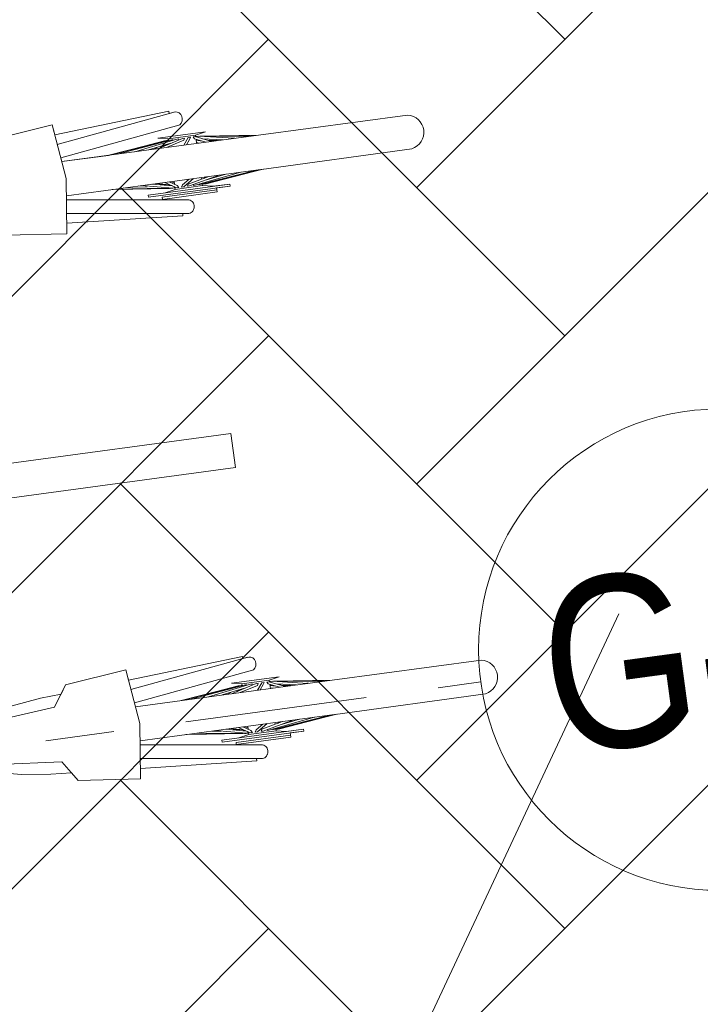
# Model space of a CAD drawing. Header units: metres. Extents: x 737835 to 905050, y 6570742 to 6590316.
# Tile 109 of 256: x 738023.021 to 738024.011, y 6590110.339 to 6590111.771. Entities that reach past the tile are written whole.
import ezdxf

# ---------------------------------------------------------------- set-up
doc = ezdxf.new("R2010")
doc.units = ezdxf.units.M
doc.header["$LTSCALE"] = 0.5
doc.linetypes.add('Double Dashed', pattern=[10.936111, 5.291667, -2.116667, 1.411111, -2.116667])
for name, color, linetype in [('AR_hoone', 7, 'Continuous'), ('AR_hoone_teljed', 251, 'Continuous'), ('AS_jalgrattad', 252, 'Continuous')]:
    doc.layers.add(name, color=color, linetype=linetype)
for name, color, linetype, lineweight in [('AS_mõõdud', 7, 'Continuous', 0), ('AS_sillutiskivi RG', 9, 'Continuous', 0), ('TM-vertikaal-181548', 5, 'Continuous', 35)]:
    doc.layers.add(name, color=color, linetype=linetype, lineweight=lineweight)
doc.styles.add('GENERATED_STYLE_3', font='ARIALNB.TTF')
doc.styles.add('Style-Arial Narrow', font='ARIALN.TTF')
doc.dimstyles.new('ISO-25', dxfattribs={"dimtxt": 2.5, "dimasz": 2.5, "dimexe": 1.25, "dimexo": 0.625, "dimtad": 1, "dimdec": 1, "dimtxsty": 'Standard', "dimcen": 2.5, "dimadec": 0, "dimazin": 0, "dimtfac": 1, "dimtdec": 1, "dimtmove": 0, "dimatfit": 3, "dimfxl": 1, "dimarcsym": 0})

# ---------------------------------------------------------------- blocks, each defined once
blk = doc.blocks.new('A$C6b675ec8')
at = {"layer": 'AS_jalgrattad', "linetype": 'Continuous', "lineweight": 20, "ltscale": 100}
for p, q in [((1262.4, 880.2), (1272.4, 800.2)), ((1266, 850.9), (1441, 874.5)), ((1268.5, 831.1), (1445.1, 855)), ((1422.5, 835.2), (1336.4, 825.2)), ((1426.4, 835.2), (1337.7, 825.2)), ((1432, 835.2), (1351.2, 825.2)), ((1439.4, 835.2), (1376.4, 825.2)), ((1447.7, 835.2), (1410.1, 825.2)), ((1482.2, 840.2), (1412.2, 840.2)), ((1412.2, 840.2), (1427.2, 837.2)), ((1421.2, 835.2), (1414, 834.2)), ((1421.2, 835.2), (1425.9, 835.2)), ((1421.2, 835.2), (1421.2, 835.1)), ((1422.5, 835.2), (1422.6, 834.8)), ((1449.4, 832.2), (1423, 825.2)), ((1423.3, 834.9), (1423.4, 835.2)), ((1425.8, 835.1), (1425.9, 835.2)), ((1426.4, 835.2), (1426.7, 835.2)), ((1426.7, 835.2), (1426.8, 834.6)), ((1427.2, 834.9), (1426.8, 834.8)), ((1467.2, 837.2), (1427.2, 837.2)), ((1427.2, 837.2), (1427.2, 834.6)), ((1432, 835.2), (1433.5, 835.2)), ((1433.5, 835.2), (1433.3, 834.2)), ((1439.4, 835.2), (1441.8, 835.2)), ((1441.8, 835.2), (1441.3, 833.5)), ((1447.7, 835.2), (1450.9, 835.2)), ((1456, 835.2), (1448.2, 825.2)), ((1450.9, 835.2), (1449.4, 832.2)), ((1457.8, 832.2), (1452.3, 825.2)), ((1456, 835.2), (1459.5, 835.2)), ((1459.5, 835.2), (1457.8, 832.2)), ((1463.2, 835.2), (1466.5, 835.2)), ((1464.8, 832.2), (1463.2, 835.2)), ((1464.8, 832.2), (1481, 825.2)), ((1466.5, 835.2), (1489.6, 825.2)), ((1482.2, 840.2), (1467.2, 837.2)), ((1467.2, 837.2), (1467.2, 834.9)), ((1467.2, 831.2), (1467.2, 825.2)), ((1467.6, 835.2), (1467.9, 835.2)), ((1467.6, 835.2), (1467.6, 834.8)), ((1467.8, 834.7), (1467.9, 835.2)), ((1467.9, 835.2), (1468.5, 835.1)), ((1468.5, 835.2), (1473.2, 835.2)), ((1468.9, 834.2), (1468.5, 835.2)), ((1471.3, 835.2), (1522.4, 825.2)), ((1473.2, 835.2), (1546.2, 825.2)), ((1476.5, 830.9), (1505.6, 825.2)), ((1480.3, 834.2), (1558, 825.2)), ((1558, 825.2), (1269.3, 825.2)), ((1430, 830.5), (1396.6, 825.2)), ((1409.4, 827.2), (1404.7, 825.2)), ((1423, 829.4), (1418.6, 827.5)), ((1427.2, 830.1), (1427.2, 829.8)), ((1427.2, 826.3), (1427.2, 825.2)), ((1467.2, 830.1), (1471.3, 829.4)), ((1467.2, 829.8), (1475.8, 827.5)), ((1467.2, 826.3), (1471.3, 825.2)), ((1478.3, 830.1), (1484.2, 829.4)), ((1484.9, 827.2), (1497.7, 825.2)), ((1520.8, 825.5), (1523.1, 825.2)), ((1272.4, 800.2), (1262.4, 720.2)), ((1558, 775.2), (1269.3, 775.2)), ((1366.5, 771.8), (1336.3, 775.2)), ((1419.1, 765.5), (1338.1, 775.2)), ((1421.4, 765.2), (1353.1, 775.2)), ((1388, 773.3), (1374.8, 775.2)), ((1424, 765.2), (1379.4, 775.2)), ((1387.2, 773.5), (1384.8, 773.8)), ((1424.3, 768.5), (1394.4, 775.2)), ((1420.6, 770.9), (1400.9, 773.8)), ((1420.2, 770.9), (1401.1, 775.2)), ((1429.4, 765.2), (1413.9, 775.2)), ((1431.1, 768.2), (1420.3, 775.2)), ((1427.2, 772.7), (1422.5, 773.8)), ((1427.2, 775.2), (1427.2, 770.8)), ((1438.6, 768.2), (1449.4, 775.2)), ((1440.3, 765.2), (1455.8, 775.2)), ((1447.1, 768.2), (1478.3, 775.2)), ((1448.7, 765.2), (1493.3, 775.2)), ((1456.9, 765.2), (1525.2, 775.2)), ((1463.9, 765.2), (1547.7, 775.2)), ((1467.2, 775.2), (1467.2, 772.7)), ((1468.9, 765.2), (1558, 775.2)), ((1471.8, 773.8), (1474.1, 775.2)), ((1474.2, 770.9), (1503.4, 775.2)), ((1493.4, 773.8), (1500, 775.2)), ((1268.5, 769.3), (1445.1, 745.4)), ((1387.2, 760.2), (1507.2, 760.2)), ((1387.2, 760.2), (1387.2, 757.2)), ((1427.2, 763.2), (1412.2, 760.2)), ((1423.3, 769.2), (1419.2, 769.7)), ((1423.6, 765.2), (1421.4, 765.2)), ((1423.6, 765.3), (1423.6, 765.2)), ((1427, 765.2), (1424, 765.2)), ((1426, 767.4), (1427, 765.2)), ((1427.2, 765.6), (1426.8, 765.7)), ((1427.2, 766.6), (1427.2, 763.2)), ((1467.2, 763.2), (1427.2, 763.2)), ((1432.8, 765.2), (1429.4, 765.2)), ((1431.1, 768.2), (1432.8, 765.2)), ((1436.9, 765.2), (1438.6, 768.2)), ((1440.3, 765.2), (1436.9, 765.2)), ((1445.7, 765.2), (1447.1, 768.2)), ((1448.7, 765.2), (1445.7, 765.2)), ((1454.7, 765.2), (1455.1, 766.7)), ((1456.9, 765.2), (1454.7, 765.2)), ((1462.8, 765.2), (1462.8, 766.1)), ((1463.9, 765.2), (1462.8, 765.2)), ((1467.2, 765.6), (1467.2, 763.2)), ((1467.2, 763.2), (1482.2, 760.2)), ((1467.6, 765.7), (1467.4, 765.2)), ((1470.4, 765.2), (1467.4, 765.2)), ((1468.9, 765.2), (1468.9, 765.8)), ((1470.4, 765.2), (1470.3, 765.4)), ((1470.4, 765.2), (1470.8, 765.3)), ((1470.8, 765.4), (1470.8, 765.2)), ((1473, 765.2), (1470.8, 765.2)), ((1471.3, 765.5), (1471.3, 765.2)), ((1472.5, 765.2), (1472.4, 765.6)), ((1472.5, 765.2), (1527.9, 771.8)), ((1473, 765.2), (1475.2, 765.5)), ((1473, 765.2), (1473, 765.3)), ((1507.2, 760.2), (1507.2, 757.2)), ((1266, 749.6), (1441, 725.9)), ((1387.2, 757.2), (1507.2, 757.2)), ((1407.2, 754.2), (1487.2, 754.2)), ((1407.2, 754.2), (1407.2, 751.2)), ((1262.4, 80.2), (1272.4, 0.2)), ((1266, 50.9), (1441, 74.5)), ((1152.4, 40.2), (1172.4, 70.2)), ((1268.5, 31.1), (1445.1, 55)), ((1042.4, 30.2), (1152.4, 40.2)), ((1422.5, 35.2), (1336.4, 25.2)), ((1426.4, 35.2), (1337.7, 25.2)), ((1432, 35.2), (1351.2, 25.2)), ((1439.4, 35.2), (1376.4, 25.2)), ((1430, 30.5), (1396.6, 25.2)), ((1447.7, 35.2), (1410.1, 25.2)), ((1482.2, 40.2), (1412.2, 40.2)), ((1412.2, 40.2), (1427.2, 37.2)), ((1421.2, 35.2), (1414, 34.2)), ((1423, 29.4), (1418.6, 27.5)), ((1421.2, 35.2), (1425.9, 35.2)), ((1421.2, 35.2), (1421.2, 35.1)), ((1422.5, 35.2), (1422.6, 34.8)), ((1449.4, 32.2), (1423, 25.2)), ((1423.3, 34.9), (1423.4, 35.2)), ((1425.8, 35.1), (1425.9, 35.2)), ((1426.4, 35.2), (1426.7, 35.2)), ((1426.7, 35.2), (1426.8, 34.6)), ((1427.2, 34.9), (1426.8, 34.8)), ((1467.2, 37.2), (1427.2, 37.2)), ((1427.2, 37.2), (1427.2, 34.6)), ((1427.2, 30.1), (1427.2, 29.8)), ((1432, 35.2), (1433.5, 35.2)), ((1433.5, 35.2), (1433.3, 34.2)), ((1439.4, 35.2), (1441.8, 35.2)), ((1441.8, 35.2), (1441.3, 33.5)), ((1447.7, 35.2), (1450.9, 35.2)), ((1456, 35.2), (1448.2, 25.2)), ((1450.9, 35.2), (1449.4, 32.2)), ((1457.8, 32.2), (1452.3, 25.2)), ((1456, 35.2), (1459.5, 35.2)), ((1459.5, 35.2), (1457.8, 32.2)), ((1463.2, 35.2), (1466.5, 35.2)), ((1464.8, 32.2), (1463.2, 35.2)), ((1464.8, 32.2), (1481, 25.2)), ((1466.5, 35.2), (1489.6, 25.2)), ((1482.2, 40.2), (1467.2, 37.2)), ((1467.2, 37.2), (1467.2, 34.9)), ((1467.2, 31.2), (1467.2, 25.2)), ((1467.2, 30.1), (1471.3, 29.4)), ((1467.2, 29.8), (1475.8, 27.5)), ((1467.6, 35.2), (1467.9, 35.2)), ((1467.6, 35.2), (1467.6, 34.8)), ((1467.8, 34.7), (1467.9, 35.2)), ((1467.9, 35.2), (1468.5, 35.1)), ((1468.5, 35.2), (1473.2, 35.2)), ((1468.9, 34.2), (1468.5, 35.2)), ((1471.3, 35.2), (1522.4, 25.2)), ((1473.2, 35.2), (1546.2, 25.2)), ((1476.5, 30.9), (1505.6, 25.2)), ((1478.3, 30.1), (1484.2, 29.4)), ((1480.3, 34.2), (1558, 25.2)), ((1558, 25.2), (1269.3, 25.2)), ((1409.4, 27.2), (1404.7, 25.2)), ((1427.2, 26.3), (1427.2, 25.2)), ((1467.2, 26.3), (1471.3, 25.2)), ((1484.9, 27.2), (1497.7, 25.2)), ((1520.8, 25.5), (1523.1, 25.2)), ((1272.4, 0.2), (1262.4, -79.8)), ((1558, -24.8), (1269.3, -24.8)), ((1366.5, -28.2), (1336.3, -24.8)), ((1419.1, -34.5), (1338.1, -24.8)), ((1421.4, -34.8), (1353.1, -24.8)), ((1388, -26.7), (1374.8, -24.8)), ((1424, -34.8), (1379.4, -24.8)), ((1387.2, -26.5), (1384.8, -26.2)), ((1424.3, -31.5), (1394.4, -24.8)), ((1420.6, -29.1), (1400.9, -26.2)), ((1420.2, -29.1), (1401.1, -24.8)), ((1429.4, -34.8), (1413.9, -24.8)), ((1431.1, -31.8), (1420.3, -24.8)), ((1427.2, -27.3), (1422.5, -26.2)), ((1427.2, -24.8), (1427.2, -29.2)), ((1438.6, -31.8), (1449.4, -24.8)), ((1440.3, -34.8), (1455.8, -24.8)), ((1447.1, -31.8), (1478.3, -24.8)), ((1448.7, -34.8), (1493.3, -24.8)), ((1456.9, -34.8), (1525.2, -24.8)), ((1463.9, -34.8), (1547.7, -24.8)), ((1467.2, -24.8), (1467.2, -27.3)), ((1468.9, -34.8), (1558, -24.8)), ((1471.8, -26.2), (1474.1, -24.8)), ((1472.5, -34.8), (1527.9, -28.2)), ((1474.2, -29.1), (1503.4, -24.8)), ((1493.4, -26.2), (1500, -24.8)), ((1152.4, -39.8), (1042.4, -29.8)), ((1172.4, -69.8), (1152.4, -39.8)), ((1268.5, -30.7), (1445.1, -54.6)), ((1387.2, -39.8), (1507.2, -39.8)), ((1387.2, -39.8), (1387.2, -42.8)), ((1387.2, -42.8), (1507.2, -42.8)), ((1427.2, -36.8), (1412.2, -39.8)), ((1423.3, -30.8), (1419.2, -30.3)), ((1423.6, -34.8), (1421.4, -34.8)), ((1423.6, -34.7), (1423.6, -34.8)), ((1427, -34.8), (1424, -34.8)), ((1426, -32.6), (1427, -34.8)), ((1427.2, -34.4), (1426.8, -34.3)), ((1427.2, -33.4), (1427.2, -36.8)), ((1467.2, -36.8), (1427.2, -36.8)), ((1432.8, -34.8), (1429.4, -34.8)), ((1431.1, -31.8), (1432.8, -34.8)), ((1436.9, -34.8), (1438.6, -31.8)), ((1440.3, -34.8), (1436.9, -34.8)), ((1445.7, -34.8), (1447.1, -31.8)), ((1448.7, -34.8), (1445.7, -34.8)), ((1454.7, -34.8), (1455.1, -33.3)), ((1456.9, -34.8), (1454.7, -34.8)), ((1462.8, -34.8), (1462.8, -33.9)), ((1463.9, -34.8), (1462.8, -34.8)), ((1467.2, -34.4), (1467.2, -36.8)), ((1467.2, -36.8), (1482.2, -39.8)), ((1467.6, -34.3), (1467.4, -34.8)), ((1470.4, -34.8), (1467.4, -34.8)), ((1468.9, -34.8), (1468.9, -34.2)), ((1470.4, -34.8), (1470.3, -34.6)), ((1470.4, -34.8), (1470.8, -34.7)), ((1470.8, -34.6), (1470.8, -34.8)), ((1473, -34.8), (1470.8, -34.8)), ((1471.3, -34.5), (1471.3, -34.8)), ((1472.5, -34.8), (1472.4, -34.4)), ((1473, -34.8), (1475.2, -34.5)), ((1473, -34.8), (1473, -34.7)), ((1507.2, -39.8), (1507.2, -42.8)), ((1266, -50.4), (1441, -74.1)), ((1407.2, -45.8), (1487.2, -45.8)), ((1407.2, -45.8), (1407.2, -48.8))]:
    blk.add_line(p, q, dxfattribs=at)
at = {"layer": 'AS_jalgrattad', "linetype": 'Continuous', "lineweight": 20, "ltscale": 100, "flags": 128}
for points in [[(1172.4, 870.2), (1262.4, 880.2), (1264.3, 865), (1433.4, 876.9), (1433.6, 873.6), (1442.4, 874.7), (1445.3, 874.2), (1447.9, 872.6), (1449.9, 870), (1451, 867), (1451.3, 863.8), (1450.7, 860.6), (1448.8, 857.3), (1446.4, 855.5), (1445.1, 855), (1268.5, 831.1), (1269.3, 825.2), (1337.7, 825.2), (1421.2, 835.2), (1426.7, 835.2), (1426.8, 834.8), (1427.2, 834.9), (1427.2, 837.2), (1412.2, 840.2), (1482.2, 840.2), (1467.2, 837.2), (1467.2, 834.9), (1467.6, 834.8), (1467.6, 835.2), (1473.2, 835.2), (1558, 825.2), (1776.8, 824.8, -0.8358), (1776.4, 775.6), (1555.5, 775.2), (1473, 765.2), (1467.4, 765.2), (1467.6, 765.7), (1467.2, 765.6), (1467.2, 763.2), (1482.2, 760.2), (1507.2, 760.2), (1507.2, 757.2), (1487.2, 757.2), (1487.2, 751.2), (1407.2, 751.2), (1407.1, 750.6), (1445.1, 745.4), (1446.8, 744.7), (1448.3, 743.7), (1449.3, 742.5), (1450.2, 741.2), (1450.8, 739.7), (1451.2, 738), (1451.3, 736.3), (1451.2, 734.6), (1450.9, 732.9), (1450.3, 731.3), (1449.9, 730.5), (1448.5, 728.5), (1447.3, 727.4), (1445.8, 726.5), (1444.2, 725.9), (1442.4, 725.7), (1433.6, 726.9), (1433.4, 723.6), (1264.3, 735.4), (1262.4, 720.2), (1172.4, 730.2)], [(1091.5, 50.7), (1134.1, 55.9), (1164.3, 58), (1172.4, 70.2), (1262.4, 80.2), (1264.3, 65), (1433.4, 76.9), (1433.6, 73.6), (1442.4, 74.7), (1445.3, 74.2), (1447.9, 72.6), (1449.9, 70), (1451, 67), (1451.3, 63.8), (1450.7, 60.6), (1448.8, 57.3), (1446.4, 55.5), (1445.1, 55), (1268.5, 31.1), (1269.3, 25.2), (1337.7, 25.2), (1421.2, 35.2), (1426.7, 35.2), (1426.8, 34.8), (1427.2, 34.9), (1427.2, 37.2), (1412.2, 40.2), (1482.2, 40.2), (1467.2, 37.2), (1467.2, 34.9), (1467.6, 34.8), (1467.6, 35.2), (1473.2, 35.2), (1558, 25.2), (1776.8, 24.8, -0.8358), (1776.4, -24.4), (1555.5, -24.8), (1473, -34.8), (1467.4, -34.8), (1467.6, -34.3), (1467.2, -34.4), (1467.2, -36.8), (1482.2, -39.8), (1507.2, -39.8), (1507.2, -42.8), (1487.2, -42.8), (1487.2, -48.8), (1407.2, -48.8), (1407.1, -49.4), (1445.1, -54.6), (1446.8, -55.3), (1448.3, -56.3), (1449.3, -57.5), (1450.2, -58.8), (1450.8, -60.3), (1451.2, -62), (1451.3, -63.7), (1451.2, -65.4), (1450.9, -67.1), (1450.3, -68.7), (1449.9, -69.5), (1448.5, -71.5), (1447.3, -72.6), (1445.8, -73.5), (1444.2, -74.1), (1442.4, -74.3), (1433.6, -73.1), (1433.4, -76.4), (1264.3, -64.6), (1262.4, -79.8), (1172.4, -69.8), (1164.3, -57.6), (1134.1, -55.5), (1091.5, -50.3), (1022.5, -35)]]:
    blk.add_lwpolyline(points, format="xyb", dxfattribs=at)
blk = doc.blocks.new('*D84')
at = {"layer": 'AS_mõõdud', "color": 0, "lineweight": -2, "transparency": 16777216}
for p, q in [((738003.5864, 6590244.8915), (738005.5275, 6590245.154)), ((738004.6437, 6590244.2272), (738022.8644, 6590109.487)), ((738022.0215, 6590108.5657), (738023.9626, 6590108.8282))]:
    blk.add_line(p, q, dxfattribs=at)
at = {"layer": 'AS_mõõdud', "color": 0, "transparency": 16777216}
for points in [[(738004.7758, 6590244.245), (738004.5116, 6590244.2093), (738004.5365, 6590245.02)], [(738022.9965, 6590109.5048), (738022.7323, 6590109.4691), (738022.9716, 6590108.6942)]]:
    blk.add_solid(points, dxfattribs=at)
at = {"layer": 'Defpoints', "color": 0, "transparency": 16777216}
for p in [(738003.2891, 6590244.8513), (738022.9716, 6590108.6942), (738021.7242, 6590108.5255)]:
    blk.add_point(p, dxfattribs=at)
at = {"layer": 'AS_mõõdud', "color": 0, "transparency": 16777216, "insert": (738014.4882, 6590176.9564), "char_height": 1, "attachment_point": 5, "rotation": 277.7013, "style": 'Style-Arial Narrow'}
blk.add_mtext('{\\fArial Narrow|b0|i0|c186|p39;pikkus }137,6m', dxfattribs=at)
blk = doc.blocks.new('A$C2b1a9425')
at = {"layer": 'AR_hoone_teljed', "color": 7, "linetype": 'Double Dashed', "lineweight": 13, "ltscale": 100}
blk.add_line((-41512.5, -135030), (2715.4, -135030), dxfattribs=at)
at = {"layer": 'AR_hoone_teljed', "color": 7, "linetype": 'Continuous', "lineweight": 13, "ltscale": 100}
blk.add_circle((3065.4, -135030), 350, dxfattribs=at)
at = {"layer": 'AR_hoone_teljed', "color": 5, "linetype": 'Double Dashed', "lineweight": 13, "ltscale": 100}
blk.add_point((2715.4, -135030), dxfattribs=at)
blk.add_point((2715.4, -135030), dxfattribs=at)
blk.add_point((2715.4, -135030), dxfattribs=at)
at = {"layer": 'AR_hoone_teljed', "color": 7, "linetype": 'Continuous', "lineweight": 13, "insert": (2807.7, -135028.6), "char_height": 250, "attachment_point": 4, "style": 'GENERATED_STYLE_3'}
blk.add_mtext('\\A1;\\pt0;{\\fArial Narrow|b0|i0|c186|p34;G-B}', dxfattribs=at)
blk = doc.blocks.new('*D189')
at = {"layer": 'AS_mõõdud', "color": 0, "lineweight": -2, "transparency": 16777216}
for p, q in [((738025.2075, 6590112.5447), (738025.3915, 6590111.1838)), ((738022.0961, 6590111.7473), (738024.4647, 6590112.0676)), ((738021.2533, 6590112.0099), (738021.4373, 6590110.6491))]:
    blk.add_line(p, q, dxfattribs=at)
at = {"layer": 'AS_mõõdud', "color": 0, "transparency": 16777216}
for points in [[(738024.4469, 6590112.1997), (738024.4826, 6590111.9355), (738025.2575, 6590112.1748)], [(738022.0782, 6590111.8794), (738022.1139, 6590111.6151), (738021.3033, 6590111.6401)]]:
    blk.add_solid(points, dxfattribs=at)
at = {"layer": 'Defpoints', "color": 0, "transparency": 16777216}
for p in [(738025.1673, 6590112.842), (738021.2131, 6590112.3072), (738025.2575, 6590112.1748)]:
    blk.add_point(p, dxfattribs=at)
at = {"layer": 'AS_mõõdud', "color": 0, "transparency": 16777216, "insert": (738023.2, 6590112.502), "char_height": 1, "attachment_point": 5, "rotation": 7.7015, "style": 'Style-Arial Narrow'}
blk.add_mtext('4', dxfattribs=at)

msp = doc.modelspace()

# ---------------------------------------------------------------- hatches: boundary and pattern name
at = {"layer": 'AS_sillutiskivi RG'}
h = msp.add_hatch(dxfattribs=at)
h.set_pattern_fill('AR-HBONE', color=256, scale=0.003)
edge = h.paths.add_edge_path()
edge.add_line((737983.4831, 6590103.3519), (737979.074, 6590135.9556))
edge.add_line((737979.074, 6590135.9556), (737979.0869, 6590135.9573))
edge.add_line((737979.0869, 6590135.9573), (737977.7842, 6590145.5906))
edge.add_line((737977.7842, 6590145.5906), (737983.7885, 6590146.4026))
edge.add_line((737983.7885, 6590146.4026), (737980.9769, 6590167.179))
edge.add_line((737980.9769, 6590167.179), (737978.9903, 6590166.9411))
edge.add_line((737978.9903, 6590166.9411), (737980.2469, 6590157.6495))
edge.add_arc((737977.2676, 6590157.2476), 3.0062, -31.36, 7.6818, ccw=False)
edge.add_line((737979.8347, 6590155.6832), (737976.8189, 6590150.4909))
edge.add_arc((737975.5218, 6590151.2442), 1.5, 187.7015, 329.851, ccw=False)
edge.add_line((737974.0353, 6590151.0432), (737972.7645, 6590160.4403))
edge.add_arc((737975.7375, 6590160.8423), 3, 149.5332, 187.7015, ccw=False)
edge.add_line((737973.1517, 6590162.3635), (737976.1705, 6590167.4952))
edge.add_arc((737977.4787, 6590166.7004), 1.5307, 9.0476, 148.7195, ccw=False)
edge.add_line((737978.9903, 6590166.9411), (737980.9769, 6590167.179))
edge.add_line((737980.9769, 6590167.179), (737979.0776, 6590181.2231))
edge.add_line((737979.0776, 6590181.2231), (737976.4692, 6590180.88))
edge.add_arc((737961.7924, 6590184.6366), 15.15, 329.53325, 345.64327, ccw=False)
edge.add_line((737974.8505, 6590176.955), (737968.8776, 6590166.797))
edge.add_line((737968.8776, 6590166.797), (737971.5396, 6590147.1121))
edge.add_arc((737968.5667, 6590146.7101), 3, -30.149, 7.7015, ccw=False)
edge.add_line((737971.1608, 6590145.2033), (737965.9949, 6590136.3091))
edge.add_line((737965.9949, 6590136.3091), (737966.6562, 6590131.4747))
edge.add_line((737966.6562, 6590131.4747), (737973.9909, 6590124.2812))
edge.add_arc((737971.8903, 6590122.1394), 3, 7.7059, 45.5564, ccw=False)
edge.add_line((737974.8632, 6590122.5417), (737975.8293, 6590115.3976))
edge.add_arc((737969.8834, 6590114.5935), 6, -30.46675, 7.7015, ccw=False)
edge.add_line((737975.055, 6590111.5513), (737970.4519, 6590103.7279))
edge.add_line((737970.4519, 6590103.7279), (737963.3687, 6590102.7698))
edge.add_line((737963.3687, 6590102.7698), (737963.4853, 6590101.9036))
edge.add_line((737963.4853, 6590101.9036), (737964.26, 6590096.15))
edge.add_line((737964.26, 6590096.15), (737968.0449, 6590096.6769))
edge.add_line((737968.0449, 6590096.6769), (738030.6108, 6590105.3769))
edge.add_line((738030.6108, 6590105.3769), (738029.7403, 6590111.6835))
edge.add_arc((738027.7647, 6590111.4207), 1.993, -82.4541, 7.5781, ccw=False)
edge.add_line((738028.0265, 6590109.445), (738027.6517, 6590109.3943))
edge.add_line((738027.6517, 6590109.3943), (738021.7249, 6590108.5239))
edge.add_line((738021.7249, 6590108.5239), (737983.4831, 6590103.3519))
edge = h.paths.add_edge_path(flags=16)
edge.add_arc((737977.2594, 6590103.7308), 2.25, 0, 360)
h = msp.add_hatch(dxfattribs=at)
h.set_pattern_fill('AR-HBONE', color=256, scale=0.003)
edge = h.paths.add_edge_path()
edge.add_line((738017.2914, 6590141.2937), (738023.7939, 6590142.173))
edge.add_arc((738023.526, 6590144.155), 2, 277.6998, 366.5438)
edge.add_line((738025.5129, 6590144.3829), (738026.4036, 6590137.468))
edge.add_arc((738024.4201, 6590137.2122), 2, 7.3479, 97.6998)
edge.add_line((738024.1521, 6590139.1942), (738023.6314, 6590139.1238))
edge.add_arc((738023.8994, 6590137.1418), 2, 97.6998, 187.7015)
edge.add_line((738021.9174, 6590136.8738), (738025.4017, 6590111.1082))
edge.add_arc((738027.3837, 6590111.3763), 2, 187.7015, 277.7015)
edge.add_line((738027.6517, 6590109.3943), (738021.7251, 6590108.5229))
edge.add_line((738021.7251, 6590108.5229), (738017.6954, 6590138.3207))
edge.add_line((738017.6954, 6590138.3207), (738017.2914, 6590141.2937))
edge = h.paths.add_edge_path(flags=16)
edge.add_line((738017.9469, 6590140.3682), (738024.1521, 6590139.1942))
edge.add_line((738024.1521, 6590139.1942), (738025.2427, 6590139.3107))

# ---------------------------------------------------------------- linework, layer by layer
at = {"layer": 'AS_jalgrattad', "color": 7, "linetype": 'Continuous', "lineweight": 20, "ltscale": 100}
msp.add_lwpolyline([(738022.3372, 6590111.0355), (738022.3439, 6590110.9859), (738023.3349, 6590111.1199), (738023.3282, 6590111.1695), (738022.3372, 6590111.0355)], dxfattribs=at)

# ---------------------------------------------------------------- block references
at = {"layer": 'AS_jalgrattad', "xscale": 0.001, "yscale": 0.001, "zscale": 0.001, "rotation": 7.701504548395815}
msp.add_blockref('A$C6b675ec8', (738021.9352, 6590110.577), dxfattribs=at)

# ---------------------------------------------------------------- dimensions: what is measured, and where the dimension line sits
at = {"layer": 'AS_mõõdud'}
dim = msp.add_aligned_dim(p1=(738003.2891, 6590244.8513), p2=(738021.7242, 6590108.5255), distance=1.2588, text='{\\fArial Narrow|b0|i0|c186|p39;pikkus }<>m', dimstyle='ISO-25', override={"dimtxt": 1, "dimasz": 0.8, "dimexe": 1, "dimexo": 0.3, "dimgap": 0.1, "dimtxsty": 'Style-Arial Narrow', "dimtmove": 1}, dxfattribs=at)
dim.commit()
dim.dimension.update_dxf_attribs({"geometry": '*D84', "text_midpoint": (738014.4882, 6590176.9564)})

# ---------------------------------------------------------------- next in the draw order: block references
at = {"layer": 'AR_hoone', "linetype": 'ByBlock', "lineweight": 30, "ltscale": 0.1, "xscale": 0.0009999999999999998, "yscale": 0.0009999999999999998, "zscale": 0.0009999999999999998, "rotation": 7.701504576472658}
msp.add_blockref('A$C2b1a9425', (738002.9054, 6590244.2562), dxfattribs=at)

# ---------------------------------------------------------------- next in the draw order: linework, layer by layer
at = {"layer": 'TM-vertikaal-181548', "color": 151, "lineweight": 9, "elevation": 31.05}
msp.add_lwpolyline([(738022.8636, 6590108.711), (738023.8926, 6590110.9072)], dxfattribs=at)
msp.add_lwpolyline([(738022.8636, 6590108.711), (738023.8926, 6590110.9072)], dxfattribs=at)

# ---------------------------------------------------------------- next in the draw order: dimensions: what is measured, and where the dimension line sits
at = {"layer": 'AS_mõõdud'}
dim = msp.add_aligned_dim(p1=(738021.2131, 6590112.3072), p2=(738025.1673, 6590112.842), distance=-0.6732, dimstyle='ISO-25', override={"dimtxt": 1, "dimasz": 0.8, "dimexe": 1, "dimexo": 0.3, "dimgap": 0.1, "dimtxsty": 'Style-Arial Narrow', "dimtmove": 1}, dxfattribs=at)
dim.commit()
dim.dimension.update_dxf_attribs({"geometry": '*D189', "text_midpoint": (738023.2, 6590112.502)})

doc.saveas('drawing.dxf')
